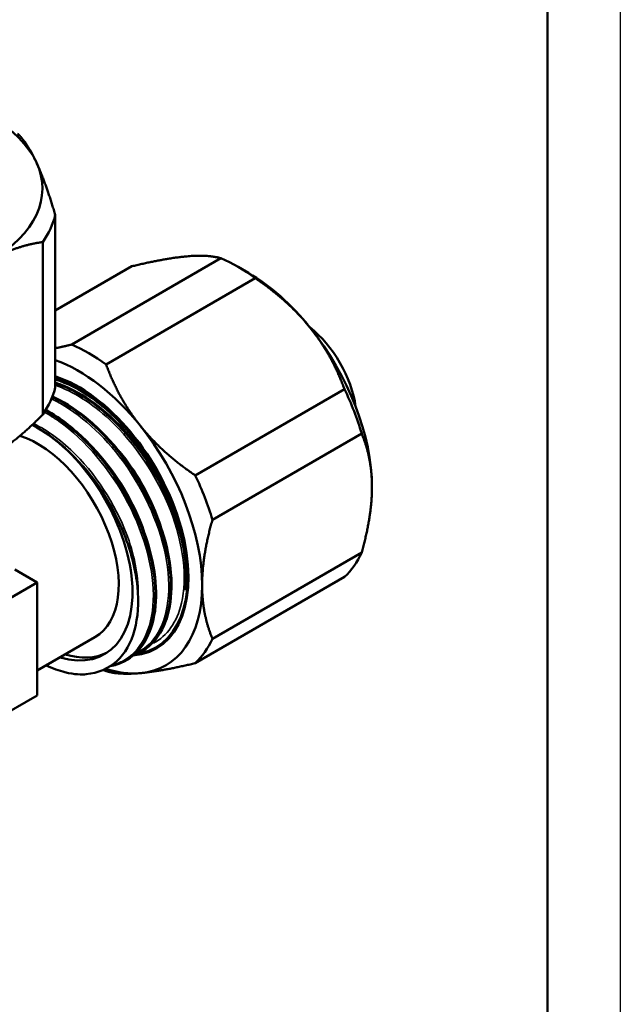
# Model space of a CAD drawing. Header units: millimetres. Extents: x -266 to 896, y -69 to 356.
# Tile 7 of 14: x 169 to 210, y 96 to 164. Entities that reach past the tile are written whole.
import ezdxf

# ---------------------------------------------------------------- set-up
doc = ezdxf.new("R2010")
doc.units = ezdxf.units.MM
for name, color, linetype, lineweight in [('Видимые тонкие (ГОСТ)', 7, 'Continuous', 35), ('Видимый контур (ГОСТ)', 7, 'Continuous', 50), ('Кромка (ГОСТ)', 7, 'Continuous', 50)]:
    doc.layers.add(name, color=color, linetype=linetype, lineweight=lineweight)

# ---------------------------------------------------------------- blocks, each defined once
blk = doc.blocks.new('Рамки ГОСТ_ граница 297x210')
at = {"layer": 'Кромка (ГОСТ)', "lineweight": 25}
blk.add_line((210, 297), (210, 0), dxfattribs=at)
at = {"layer": 'Кромка (ГОСТ)'}
blk.add_line((205, 5), (205, 292), dxfattribs=at)

msp = doc.modelspace()

# ---------------------------------------------------------------- linework, layer by layer
at = {"layer": 'Видимые тонкие (ГОСТ)'}
for points, knots in [([(177.927, 121.031), (178.869, 121.527), (179.554, 122.485), (179.861, 123.78), (180.272, 125.519), (179.997, 127.849), (179.094, 130.162), (178.192, 132.474), (176.673, 134.746), (174.917, 136.385), (173.723, 137.5), (172.428, 138.314), (171.189, 138.746)], [32.176512, 32.176512, 32.176512, 32.176512, 32.733603, 32.733603, 32.733603, 33.48163, 33.48163, 33.48163, 34.229201, 34.229201, 34.229201, 34.737332, 34.737332, 34.737332, 34.737332]), ([(176.688, 120.337), (177.254, 120.587), (177.738, 120.99), (178.109, 121.536), (178.974, 122.81), (179.215, 124.846), (178.758, 127.107), (178.302, 129.365), (177.155, 131.825), (175.603, 133.841), (174.236, 135.617), (172.566, 137.033), (170.932, 137.808)], [38.425801, 38.425801, 38.425801, 38.425801, 38.748015, 38.748015, 38.748015, 39.499586, 39.499586, 39.499586, 40.249978, 40.249978, 40.249978, 40.911334, 40.911334, 40.911334, 40.911334]), ([(175.038, 119.52), (175.303, 119.581), (175.554, 119.672), (175.789, 119.792), (177.067, 120.447), (177.849, 121.977), (177.922, 123.979), (177.995, 125.976), (177.361, 128.422), (176.174, 130.679), (174.989, 132.932), (173.265, 134.974), (171.433, 136.274), (171.104, 136.507), (170.773, 136.716), (170.441, 136.9)], [44.601607, 44.601607, 44.601607, 44.601607, 44.739658, 44.739658, 44.739658, 45.489622, 45.489622, 45.489622, 46.237557, 46.237557, 46.237557, 46.98381, 46.98381, 46.98381, 47.117685, 47.117685, 47.117685, 47.117685]), ([(176.875, 123.992), (176.95, 125.212), (176.741, 126.628), (176.253, 128.067), (175.527, 130.206), (174.192, 132.373), (172.595, 133.977), (171.68, 134.896), (170.685, 135.625), (169.7, 136.111)], [45.458085, 45.458085, 45.458085, 45.458085, 45.972047, 45.972047, 45.972047, 46.736435, 46.736435, 46.736435, 47.174372, 47.174372, 47.174372, 47.174372]), ([(178.812, 131.448), (178.566, 131.977), (178.286, 132.499), (177.977, 133.004), (177.304, 134.103), (176.496, 135.115), (175.621, 135.966)], [27.3064537, 27.3064537, 27.3064537, 27.3064537, 27.4971283, 27.4971283, 27.4971283, 27.9117967, 27.9117967, 27.9117967, 27.9117967]), ([(176.242, 127.608), (175.935, 128.618), (175.496, 129.645), (174.942, 130.623), (173.745, 132.736), (172.027, 134.589), (170.265, 135.647)], [45.922549, 45.922549, 45.922549, 45.922549, 46.287746, 46.287746, 46.287746, 47.07724, 47.07724, 47.07724, 47.07724]), ([(178.672, 128.276), (178.429, 129.24), (178.061, 130.232), (177.58, 131.193), (176.805, 132.742), (175.744, 134.199), (174.56, 135.356)], [33.2838484, 33.2838484, 33.2838484, 33.2838484, 33.6328303, 33.6328303, 33.6328303, 34.194982, 34.194982, 34.194982, 34.194982]), ([(177.612, 127.663), (177.462, 128.264), (177.262, 128.875), (177.015, 129.484), (176.226, 131.425), (174.96, 133.319), (173.5, 134.745)], [39.5670337, 39.5670337, 39.5670337, 39.5670337, 39.7846072, 39.7846072, 39.7846072, 40.4781673, 40.4781673, 40.4781673, 40.4781673])]:
    msp.add_open_spline(points, degree=3, knots=knots, dxfattribs=at)
at = {"layer": 'Видимый контур (ГОСТ)'}
for p, q in [((171.188, 150.435), (171.188, 138.595)), ((170.324, 148.572), (170.324, 136.733)), ((182.568, 147.457), (172.315, 141.537)), ((176.445, 146.91), (171.188, 143.875)), ((184.456, 146.455), (183.749, 146.863)), ((184.93, 146.093), (174.677, 140.174)), ((191.054, 138.475), (180.801, 132.556)), ((192.235, 135.432), (181.981, 129.513)), ((192.235, 127.267), (181.981, 121.348)), ((169.955, 125.211), (168.415, 126.1)), ((169.955, 125.211), (167.657, 123.885)), ((169.955, 117.455), (169.955, 125.211)), ((191.054, 125.587), (180.801, 119.668)), ((169.955, 119.162), (173.911, 121.446)), ((177.114, 120.465), (177.125, 120.471)), ((176.052, 119.852), (176.063, 119.858)), ((158.641, 110.923), (169.955, 117.455))]:
    msp.add_line(p, q, dxfattribs=at)
for centre, major_axis, start_param, end_param in [((158.303, 152.246), (12, 0), 0.261799, 1.308997), ((158.303, 152.246), (12, 0), 5.497787, 6.544985), ((158.303, 151.43), (13, 0), 5.892578, 6.150194), ((183.749, 136.249), (-6.5, 11.258), 5.368979, 5.626595), ((184.456, 136.657), (6, -10.392), 1.832596, 2.356194), ((187.992, 138.698), (-2.75, 4.763), 4.102307, 5.322471), ((184.456, 136.657), (6, -10.392), 0.785398, 1.832596), ((173.496, 130.329), (6.5, -11.258), 2.227387, 2.485002), ((172.789, 129.921), (-6, 10.392), 4.974188, 5.687578), ((172.789, 129.921), (5.337, -9.245), 6.017415, 8.853077), ((172.789, 129.921), (5.337, -9.245), 6.017415, 8.853077), ((172.789, 129.921), (5.299, -9.178), 6.110369, 8.854662), ((158.303, 139.591), (13, 0), 5.892578, 6.150194), ((183.749, 136.249), (-6.5, 11.258), 4.321782, 4.579397), ((169.961, 128.288), (4.62, -8.001), 5.738075, 8.694005), ((172.789, 129.921), (-6, 10.392), 3.926991, 4.974188), ((169.961, 128.288), (3.95, -6.842), 0, 2.571869), ((173.496, 130.329), (6.5, -11.258), 1.180189, 1.437805), ((183.749, 136.249), (6.5, -11.258), 0.132992, 0.390607), ((172.789, 129.921), (6, -10.392), 6.021386, 7.068583), ((173.496, 130.329), (6.5, -11.258), 0.132992, 0.390607), ((170.305, 128.487), (4.62, -8.001), 5.738075, 6.245877), ((173.496, 130.329), (-6.5, 11.258), 2.463794, 2.485002), ((172.789, 129.921), (6, -10.392), 5.71912, 6.021386)]:
    msp.add_ellipse(centre, major_axis=major_axis, ratio=0.57735, start_param=start_param, end_param=end_param, dxfattribs=at)
for points, weights in [([(168.6, 156.011), (169.273, 155.378), (169.894, 154.039)], [1.01668746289, 1.02910127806, 1]), ([(169.894, 154.039), (170.515, 152.701), (171.188, 150.435)], [1, 1.02910127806, 1.01668746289]), ([(170.324, 148.572), (168.485, 148.327), (166.788, 147.347)], [1.01668746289, 1.02910127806, 1]), ([(180.214, 147.592), (178.744, 147.46), (176.445, 146.91)], [1, 1.02910127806, 1.01668746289]), ([(182.568, 147.457), (181.683, 147.723), (180.214, 147.592)], [1.01668746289, 1.02910127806, 1]), ([(188.699, 142.693), (187.229, 144.521), (184.93, 146.093)], [1, 1.02910127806, 1.01668746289]), ([(191.054, 138.475), (190.169, 140.864), (188.699, 142.693)], [1.01668746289, 1.02910127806, 1]), ([(171.188, 141.282), (171.721, 141.395), (172.315, 141.537)], [1.01627603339, 1.01512911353, 1.01126873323]), ([(174.677, 140.174), (175.562, 137.785), (177.032, 135.957)], [1.01126873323, 1.02635516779, 1]), ([(166.788, 133.875), (168.485, 134.855), (170.324, 136.733)], [1, 1.02635516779, 1.01126873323]), ([(177.032, 135.957), (178.501, 134.128), (180.801, 132.556)], [1, 1.02635516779, 1.01126873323]), ([(192.942, 131.758), (192.942, 133.717), (192.235, 135.432)], [1, 1.02910127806, 1.01668746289]), ([(192.235, 127.267), (192.942, 129.798), (192.942, 131.758)], [1.01668746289, 1.02910127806, 1]), ([(181.981, 129.513), (181.274, 126.981), (181.274, 125.022)], [1.01126873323, 1.02635516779, 1]), ([(181.274, 125.022), (181.274, 123.062), (181.981, 121.348)], [1, 1.02635516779, 1.01126873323]), ([(180.801, 119.668), (178.501, 119.117), (177.032, 118.986)], [1.01126873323, 1.02635516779, 1]), ([(177.032, 118.986), (175.562, 118.855), (174.677, 119.121)], [1, 1.02635516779, 1.01126873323])]:
    msp.add_rational_spline(points, weights, degree=2, dxfattribs=at)
for points, knots in [([(179.54, 129.53), (179.28, 130.384), (178.934, 131.245), (177.922, 133.259), (177.196, 134.372), (175.546, 136.357), (174.638, 137.209), (172.86, 138.462), (172.01, 138.891), (171.188, 139.14)], [-3.926659, -3.926659, -3.926659, -3.926659, -3.642715, -3.642715, -3.246615, -3.246615, -2.848353, -2.848353, -2.492445, -2.492445, -2.492445, -2.492445]), ([(171.188, 138.927), (171.394, 138.861), (171.6, 138.784), (172.603, 138.364), (173.421, 137.871), (174.986, 136.643), (175.751, 135.89), (177.134, 134.227), (177.769, 133.296), (178.832, 131.374), (179.273, 130.36), (179.76, 128.854), (179.895, 128.339), (179.998, 127.833)], [0.566718, 0.566718, 0.566718, 0.566718, 0.652439, 0.652439, 0.982507, 0.982507, 1.313472, 1.313472, 1.643776, 1.643776, 1.973659, 1.973659, 2.14479, 2.14479, 2.14479, 2.14479]), ([(180.186, 125.183), (180.223, 126.061), (180.133, 127.022), (179.91, 128.022), (179.403, 130.301), (178.211, 132.754), (176.63, 134.745), (175.051, 136.735), (173.1, 138.243), (171.267, 138.875), (171.241, 138.884), (171.214, 138.893), (171.188, 138.901)], [26.634385, 26.634385, 26.634385, 26.634385, 26.962087, 26.962087, 26.962087, 27.708772, 27.708772, 27.708772, 28.455001, 28.455001, 28.455001, 28.465658, 28.465658, 28.465658, 28.465658]), ([(171.19, 138.885), (171.826, 138.675), (172.477, 138.363), (173.124, 137.956), (174.979, 136.787), (176.776, 134.838), (178.065, 132.616), (179.353, 130.393), (180.122, 127.919), (180.184, 125.834), (180.196, 125.429), (180.182, 125.041), (180.142, 124.67)], [-34.747373, -34.747373, -34.747373, -34.747373, -34.487782, -34.487782, -34.487782, -33.742744, -33.742744, -33.742744, -32.997895, -32.997895, -32.997895, -32.853591, -32.853591, -32.853591, -32.853591]), ([(170.983, 137.929), (172.127, 137.392), (173.29, 136.554), (174.355, 135.482), (176.085, 133.741), (177.541, 131.403), (178.357, 129.076), (179.173, 126.75), (179.343, 124.458), (178.833, 122.796), (178.484, 121.658), (177.819, 120.824), (176.94, 120.378)], [-40.915166, -40.915166, -40.915166, -40.915166, -40.455551, -40.455551, -40.455551, -39.708805, -39.708805, -39.708805, -38.962291, -38.962291, -38.962291, -38.450998, -38.450998, -38.450998, -38.450998]), ([(177.124, 120.471), (178.34, 121.176), (179.075, 122.702), (179.134, 124.672), (179.194, 126.699), (178.537, 129.175), (177.324, 131.452), (176.112, 133.725), (174.357, 135.775), (172.502, 137.065), (172, 137.414), (171.492, 137.707), (170.987, 137.94)], [32.201325, 32.201325, 32.201325, 32.201325, 32.93071, 32.93071, 32.93071, 33.681054, 33.681054, 33.681054, 34.430212, 34.430212, 34.430212, 34.632929, 34.632929, 34.632929, 34.632929]), ([(170.998, 137.974), (171.714, 137.646), (172.442, 137.194), (173.924, 136.03), (174.69, 135.277), (176.073, 133.614), (176.707, 132.683), (177.77, 130.761), (178.212, 129.747), (178.852, 127.763), (179.059, 126.769), (179.216, 124.921), (179.167, 124.046), (178.822, 122.521), (178.52, 121.853), (177.872, 121.032), (177.596, 120.776), (177.289, 120.573)], [0.687258, 0.687258, 0.687258, 0.687258, 0.982507, 0.982507, 1.313472, 1.313472, 1.643776, 1.643776, 1.973659, 1.973659, 2.303638, 2.303638, 2.634228, 2.634228, 2.965347, 2.965347, 3.157032, 3.157032, 3.157032, 3.157032]), ([(170.515, 137.017), (172.213, 136.067), (173.903, 134.455), (175.227, 132.522), (176.683, 130.394), (177.681, 127.9), (177.972, 125.691), (178.263, 123.483), (177.845, 121.582), (176.838, 120.486), (176.56, 120.182), (176.237, 119.942), (175.879, 119.765)], [-47.118927, -47.118927, -47.118927, -47.118927, -46.438526, -46.438526, -46.438526, -45.689728, -45.689728, -45.689728, -44.941206, -44.941206, -44.941206, -44.734183, -44.734183, -44.734183, -44.734183]), ([(176.059, 119.865), (176.772, 120.279), (177.331, 120.961), (177.672, 121.866), (178.269, 123.449), (178.193, 125.699), (177.454, 128.027), (176.716, 130.349), (175.326, 132.725), (173.629, 134.538), (172.657, 135.577), (171.589, 136.425), (170.521, 137.021)], [38.48451, 38.48451, 38.48451, 38.48451, 38.912579, 38.912579, 38.912579, 39.661471, 39.661471, 39.661471, 40.408294, 40.408294, 40.408294, 40.836421, 40.836421, 40.836421, 40.836421]), ([(170.54, 137.057), (171.058, 136.772), (171.576, 136.427), (172.862, 135.417), (173.628, 134.664), (175.011, 133.001), (175.645, 132.07), (176.708, 130.148), (177.15, 129.134), (177.79, 127.15), (177.997, 126.156), (178.154, 124.308), (178.106, 123.433), (177.76, 121.909), (177.458, 121.24), (176.811, 120.419), (176.534, 120.163), (176.228, 119.96)], [0.769975, 0.769975, 0.769975, 0.769975, 0.982507, 0.982507, 1.313472, 1.313472, 1.643776, 1.643776, 1.973659, 1.973659, 2.303638, 2.303638, 2.634228, 2.634228, 2.965347, 2.965347, 3.157032, 3.157032, 3.157032, 3.157032]), ([(173.514, 132.641), (173.216, 133.01), (172.782, 133.528), (171.589, 134.698), (170.933, 135.226), (170.265, 135.647)], [0, 0, 0, 0, 0.1456863, 0.1456863, 0.3101458, 0.3101458, 0.3101458, 0.3101458]), ([(173.313, 118.909), (174.124, 118.982), (174.837, 119.288), (175.972, 120.332), (176.388, 121.051), (176.871, 122.804), (176.939, 123.816), (176.721, 125.995), (176.444, 127.139), (175.714, 129.062), (175.349, 129.833), (174.505, 131.304), (174.031, 132), (173.514, 132.641)], [0, 0, 0, 0, 0.397626, 0.397626, 0.788423, 0.788423, 1.172387, 1.172387, 1.549517, 1.549517, 1.80612, 1.80612, 2.05943, 2.05943, 2.05943, 2.05943]), ([(170.569, 119.517), (171.004, 119.31), (171.435, 119.152), (172.518, 118.882), (173.014, 118.882), (173.313, 118.909)], [0.1313266, 0.1313266, 0.1313266, 0.1313266, 0.3170712, 0.3170712, 0.6098078, 0.6098078, 0.6098078, 0.6098078])]:
    msp.add_open_spline(points, degree=3, knots=knots, dxfattribs=at)
for points in [[(170.265, 135.647), (170.045, 135.787), (169.825, 135.913), (169.605, 136.027)], [(176.943, 120.373), (176.82, 120.312), (176.692, 120.258), (176.561, 120.211)], [(177.098, 120.354), (176.967, 120.317), (176.833, 120.286), (176.697, 120.262)], [(177.098, 120.354), (177.058, 120.365), (177.017, 120.377), (176.977, 120.39)], [(175.881, 119.76), (175.59, 119.614), (175.273, 119.511), (174.938, 119.451)]]:
    msp.add_open_spline(points, degree=3, dxfattribs=at)

# ---------------------------------------------------------------- block references
msp.add_blockref('Рамки ГОСТ_ граница 297x210', (0, 0))

doc.saveas('drawing.dxf')
